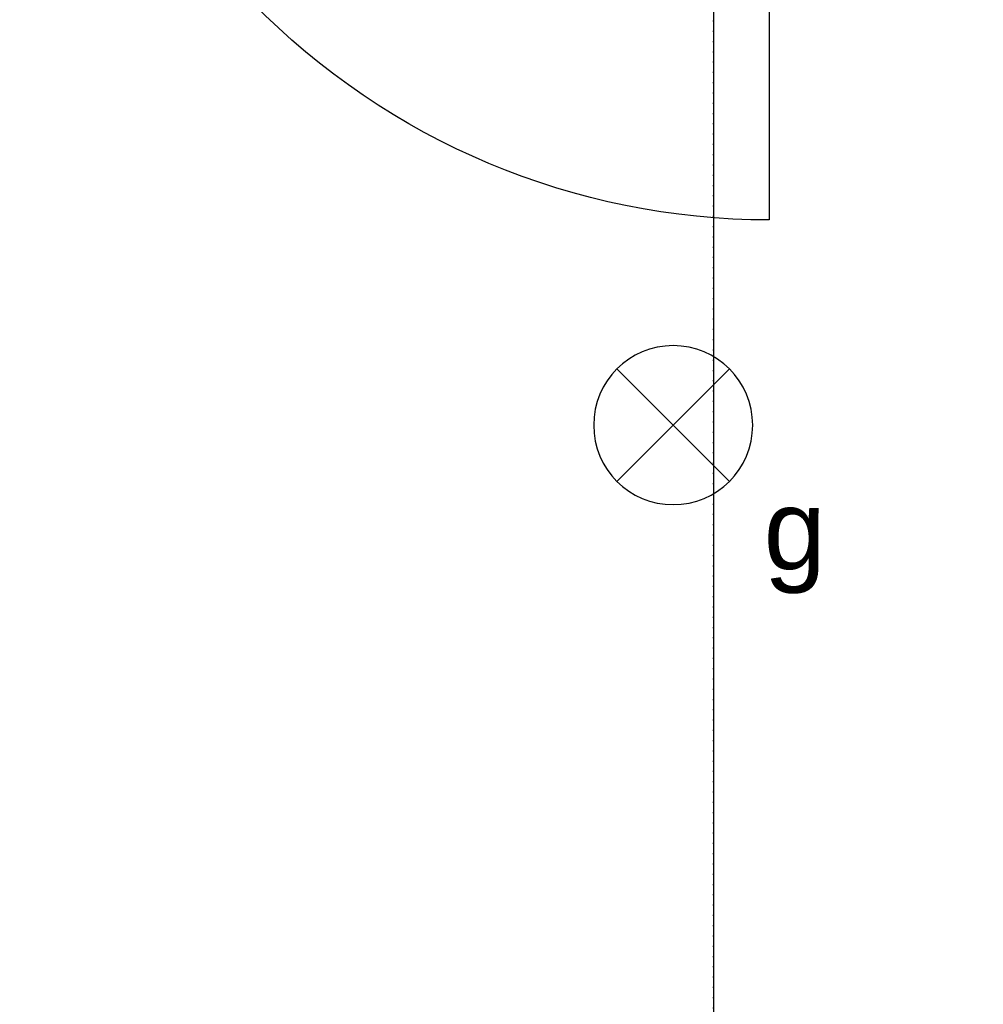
# Model space of a CAD drawing. Header units: metres. Extents: x 63115 to 703450, y -261936 to -53969.
# Tile 194 of 256: x 162568 to 163768, y -132237 to -131011. Entities that reach past the tile are written whole.
import ezdxf

# ---------------------------------------------------------------- set-up
doc = ezdxf.new("R2010")
doc.units = ezdxf.units.M
doc.linetypes.add('DASHDOT2', pattern=[12.7, 6.35, -3.175, 0, -3.175])
doc.layers.get('0').update_dxf_attribs({"true_color": 0x83b7c5})
for name, color, linetype in [('_01-STRAMIENEN', 253, 'DASHDOT2'), ('_02-section-thick', 3, 'Continuous'), ('_03-PROJECTION', 1, 'Continuous'), ('_07Electra', 8, 'Continuous'), ('_13 natte ruimten', 253, 'Continuous')]:
    doc.layers.add(name, color=color, linetype=linetype)
doc.layers.add('_01Hulplijnen', color=6, linetype='Continuous', plot=False)
doc.styles.add('NIO 1_50 klein', font='arial.ttf', dxfattribs={"height": 100})

# ---------------------------------------------------------------- blocks, each defined once
blk = doc.blocks.new('*U396')
at = {"layer": '_01-STRAMIENEN'}
blk.add_lwpolyline([(2500, 5487.4), (2500, -4768.6)], dxfattribs=at)
at = {"layer": '_01Hulplijnen'}
blk.add_lwpolyline([(2500, 5487.4), (2500, -4768.6)], dxfattribs=at)
blk = doc.blocks.new('door')
h = blk.add_hatch(color=255)
h.dxf.hatch_style = 1
h.paths.add_polyline_path([(45, 966.5), (45, 0), (-25, 0), (-25, 966.5)])
at = {"layer": '_03-PROJECTION'}
blk.add_lwpolyline([(45, 966.5), (45, 0), (-25, 0), (-25, 966.5)], close=True, dxfattribs=at)
at = {"layer": '_13 natte ruimten', "color": 1}
blk.add_lwpolyline([(45, 933.2), (-875, 933.2, 0.420738), (45, 33.4, 0)], format="xyb", dxfattribs=at)
blk = doc.blocks.new('*U255')
at = {"layer": '_01Hulplijnen'}
blk.add_lwpolyline([(2500, -766), (2500, -4752.8)], dxfattribs=at)
blk = doc.blocks.new('069 lichtpunt plafond')
for points in [[(-70, 70), (70, -70)], [(70, 70), (-70, -70)]]:
    blk.add_lwpolyline(points)
blk.add_circle((0, 0), 99)

msp = doc.modelspace()

# ---------------------------------------------------------------- linework, layer by layer
at = {"layer": '_02-section-thick'}
for points, knots in [([(166931.2, -131376.9), (166951.1, -131326.8), (166969.5, -131276.2), (167011.4, -131149.6), (167033.1, -131073), (167069.6, -130917.6), (167084.4, -130838.9), (167106.6, -130679.7), (167113.9, -130599.2), (167120.9, -130436.9), (167120.4, -130355.1), (167111.4, -130190.6), (167102.8, -130107.8), (167077.3, -129942), (167060.3, -129858.8), (167017.8, -129692.7), (166992.3, -129609.6), (166932.6, -129444.1), (166898.5, -129361.7), (166821.7, -129198), (166779.1, -129116.8), (166685.3, -128956), (166634.3, -128876.4), (166524.1, -128719.5), (166465, -128642.2), (166338.9, -128490.2), (166272.1, -128415.6), (166131.1, -128269.5), (166057, -128198.1), (165902.1, -128058.8), (165821.4, -127990.9), (165653.8, -127859.2), (165567, -127795.3), (165388, -127671.7), (165295.9, -127612), (165107, -127497.2), (165010.2, -127442), (164812.9, -127336.2), (164712.3, -127285.7), (164508, -127189.4), (164404.3, -127143.6), (164194.6, -127056.8), (164088.6, -127015.8), (163875, -126938.7), (163767.4, -126902.4), (163615.1, -126854.7), (163570.7, -126841.3), (163526.3, -126828.2)], [4.158918, 4.158918, 4.158918, 4.158918, 4.201538, 4.201538, 4.264288, 4.264288, 4.327038, 4.327038, 4.389787, 4.389787, 4.452537, 4.452537, 4.515287, 4.515287, 4.578037, 4.578037, 4.640787, 4.640787, 4.703537, 4.703537, 4.766287, 4.766287, 4.829037, 4.829037, 4.891786, 4.891786, 4.954536, 4.954536, 5.017286, 5.017286, 5.080036, 5.080036, 5.142786, 5.142786, 5.205536, 5.205536, 5.268286, 5.268286, 5.331036, 5.331036, 5.393785, 5.393785, 5.456535, 5.456535, 5.519285, 5.519285, 5.544983, 5.544983, 5.544983, 5.544983]), ([(166838.3, -131340.1), (166857.8, -131290.7), (166876, -131240.7), (166918.2, -131112.5), (166940.2, -131033.5), (166976.6, -130873.4), (166990.9, -130792.3), (167011.3, -130628.2), (167017.4, -130545.3), (167020.9, -130378.1), (167018.4, -130293.9), (167004.2, -130124.4), (166992.6, -130039.2), (166960.1, -129868.5), (166939.2, -129783), (166892.2, -129626.5), (166867.7, -129555.6), (166811.9, -129414.3), (166780.7, -129343.8), (166711.8, -129203.8), (166674.1, -129134.1), (166592.1, -128996.1), (166547.9, -128927.6), (166453.1, -128792.2), (166402.6, -128725.3), (166295.5, -128593.4), (166238.9, -128528.4), (166119.9, -128400.6), (166057.5, -128337.8), (165927.3, -128214.7), (165859.5, -128154.5), (165718.8, -128036.8), (165646, -127979.3), (165495.8, -127867.6), (165418.4, -127813.2), (165259.6, -127707.7), (165178.2, -127656.7), (165011.7, -127557.9), (164926.7, -127510.3), (164753.7, -127418.6), (164665.7, -127374.5), (164487.2, -127290), (164396.7, -127249.6), (164213.7, -127172.4), (164121.2, -127135.7), (163934.8, -127065.9), (163840.9, -127032.9), (163668.1, -126975.8), (163589.4, -126951.2), (163510.5, -126927.8)], [4.158918, 4.158918, 4.158918, 4.158918, 4.202497, 4.202497, 4.269578, 4.269578, 4.336658, 4.336658, 4.403739, 4.403739, 4.47082, 4.47082, 4.5379, 4.5379, 4.604981, 4.604981, 4.660688, 4.660688, 4.716395, 4.716395, 4.772102, 4.772102, 4.827809, 4.827809, 4.883516, 4.883516, 4.939223, 4.939223, 4.99493, 4.99493, 5.050637, 5.050637, 5.106344, 5.106344, 5.162051, 5.162051, 5.217758, 5.217758, 5.273465, 5.273465, 5.329172, 5.329172, 5.384879, 5.384879, 5.440586, 5.440586, 5.496293, 5.496293, 5.542549, 5.542549, 5.542549, 5.542549])]:
    msp.add_open_spline(points, degree=3, knots=knots, dxfattribs=at)

# ---------------------------------------------------------------- block references
at = {"layer": '_03-PROJECTION'}
for name in ['*U396', '*U255']:
    msp.add_blockref(name, (160931.8, -130410.6), dxfattribs=at)
at = {"layer": '_03-PROJECTION', "xscale": -1, "rotation": 270}
msp.add_blockref('door', (162568, -130385.6), dxfattribs=at)
at = {"layer": '_07Electra', "xscale": -1}
msp.add_blockref('069 lichtpunt plafond', (163381.8, -131516.1), dxfattribs=at)

# ---------------------------------------------------------------- texts
at = {"layer": '_07Electra', "insert": (163494.4, -131596), "char_height": 100, "attachment_point": 1, "style": 'NIO 1_50 klein'}
msp.add_mtext_dynamic_manual_height_columns('g', width=117.747, gutter_width=1, heights=[0], dxfattribs=at)

doc.saveas('drawing.dxf')
